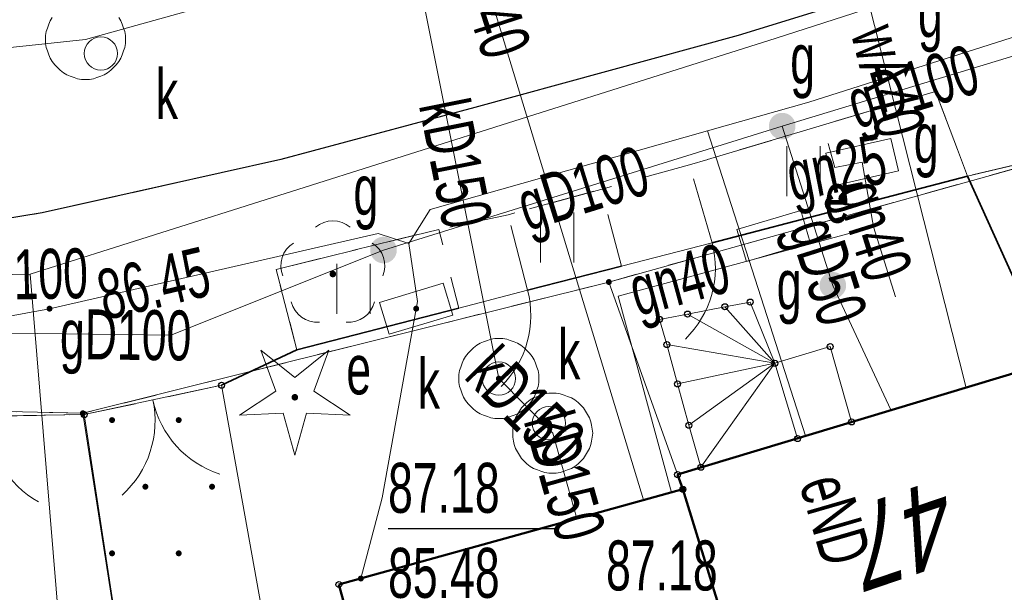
# Model space of a CAD drawing. Header units: metres. Extents: x 7504240 to 7504745, y 5782869 to 5783359.
# Tile 46 of 93: x 7504470 to 7504485, y 5782983 to 5782991. Entities that reach past the tile are written whole.
import ezdxf
from ezdxf.enums import TextEntityAlignment as Align

# ---------------------------------------------------------------- set-up
doc = ezdxf.new("R2010")
doc.units = ezdxf.units.M
doc.header["$MEASUREMENT"] = 0
for name, pattern in [('1.0_0.5', [1.5, 1, -0.5]), ('1.5_0.5', [2, 1.5, -0.5]), ('219-500', [0]), ('egug-500', [1, 0.5, -0.5]), ('otob_500', [0]), ('otof_500', [0])]:
    doc.linetypes.add(name, pattern=pattern)
doc.layers.get('0').update_dxf_attribs({"color": 2, "linetype": 'CONTINUOUS', "lineweight": 5})
for name, color, linetype in [('203-punkt graniczny', 7, 'CONTINUOUS'), ('218-kontur użytku gruntowego', 7, 'CONTINUOUS'), ('219-działka ewidencyjna', 7, 'CONTINUOUS'), ('312-budynek ewidencyjny', 7, 'CONTINUOUS'), ('352-schody', 7, 'CONTINUOUS'), ('Adres nieruchomości (na budynku)', 7, 'CONTINUOUS'), ('brama', 7, 'CONTINUOUS'), ('chodnik', 7, 'CONTINUOUS'), ('drzewo iglaste', 7, 'CONTINUOUS'), ('drzewo liściaste', 7, 'CONTINUOUS'), ('furtka', 7, 'CONTINUOUS'), ('jezdnia', 7, 'CONTINUOUS'), ('komora podziemna', 7, 'CONTINUOUS'), ('krawężnik', 7, 'CONTINUOUS'), ('ogrodzenie trwałe', 7, 'CONTINUOUS'), ('przewód elektroenergetyczny podziemny', 7, 'CONTINUOUS'), ('przewód elektroenergetyczny podziemny-Atr1', 7, 'CONTINUOUS'), ('przewód gazowy', 7, 'CONTINUOUS'), ('przewód gazowy-Atr1', 7, 'CONTINUOUS'), ('przewód kanalizacyjny', 7, 'CONTINUOUS'), ('przewód kanalizacyjny-Atr1', 7, 'CONTINUOUS'), ('przewód wodociągowy', 7, 'CONTINUOUS'), ('przewód wodociągowy-Atr1', 7, 'CONTINUOUS'), ('Punkt budynku', 7, 'CONTINUOUS'), ('rzędna', 7, 'CONTINUOUS'), ('rzędna-Atr2', 7, 'CONTINUOUS'), ('rzędna-Atr3', 7, 'CONTINUOUS'), ('szafa elektroenergetyczna lub kontener', 7, 'CONTINUOUS'), ('szafa elektroenergetyczna lub kontener-Atr17', 7, 'CONTINUOUS'), ('szafa gazowa lub kontener', 7, 'CONTINUOUS'), ('szafa gazowa lub kontener-Atr17', 7, 'CONTINUOUS'), ('trawnik', 7, 'CONTINUOUS'), ('wjazd do podziemia', 7, 'CONTINUOUS'), ('właz do komory lub kanału - okrągły', 7, 'CONTINUOUS'), ('właz do komory lub kanału - okrągły-Atr17', 7, 'CONTINUOUS'), ('zasuwa lub zawór', 7, 'CONTINUOUS'), ('zasuwa lub zawór-Atr17', 7, 'CONTINUOUS')]:
    doc.layers.add(name, color=color, linetype=linetype)
doc.styles.get("Standard").update_dxf_attribs({"font": 'Working1250', "width": 0.75})
doc.linetypes.add('902-500', pattern='A,3.75,0,[1,ksztalty.shx,S=0.5,R=0,X=0,Y=0],3.75', length=7.5)

# ---------------------------------------------------------------- blocks, each defined once
blk = doc.blocks.new('PW01')
at = {"linetype": 'Continuous', "lineweight": 13}
h = blk.add_hatch(color=0, dxfattribs=at)
edge = h.paths.add_edge_path()
edge.add_arc((0, 0), 0.045, 0, 360)
blk = doc.blocks.new('US22')
at = {"color": 0, "linetype": 'Continuous', "lineweight": 13}
blk.add_circle((0, 0), 0.25, dxfattribs=at)
blk = doc.blocks.new('OP011')
at = {"linetype": 'Continuous', "lineweight": 13}
h = blk.add_hatch(color=0, dxfattribs=at)
edge = h.paths.add_edge_path()
edge.add_arc((0, 0), 0.05, 0, 360)
at = {"color": 0, "linetype": 'Continuous', "lineweight": 13}
for p, q in [((-0.283, 0.093), (-0.512, 0.706)), ((-0.512, 0.706), (0, 0.299)), ((0, 0.299), (0.512, 0.706)), ((0.512, 0.706), (0.283, 0.093)), ((-0.828, -0.268), (-0.283, 0.093)), ((0.283, 0.093), (0.828, -0.268)), ((-0.175, -0.24), (-0.828, -0.268)), ((0, -0.87), (-0.175, -0.24)), ((0.175, -0.24), (0, -0.87)), ((0.828, -0.268), (0.175, -0.24))]:
    blk.add_line(p, q, dxfattribs=at)
blk = doc.blocks.new('OP021')
at = {"linetype": 'Continuous', "lineweight": 13}
h = blk.add_hatch(color=0, dxfattribs=at)
edge = h.paths.add_edge_path()
edge.add_arc((0, 0), 0.05, 0, 360)
at = {"color": 0, "linetype": 'Continuous', "lineweight": 13}
for centre, start, end in [((0, 0.4), 49.272, 130.728), ((-0.38, 0.124), 121.308, 202.548), ((0.38, 0.124), 337.452, 58.692), ((-0.235, -0.324), 193.221, 274.871), ((0.235, -0.324), 265.129, 346.779)]:
    blk.add_arc(centre, 0.4, start, end, dxfattribs=at)
blk = doc.blocks.new('US25')
at = {"linetype": 'Continuous', "lineweight": 0}
h = blk.add_hatch(color=0, dxfattribs=at)
edge = h.paths.add_edge_path()
edge.add_arc((0, 0), 0.2, 0, 360)
blk = doc.blocks.new('US18')
at = {"color": 0, "linetype": 'Continuous', "lineweight": 13}
for p, q in [((-0.5, -0.25), (-0.5, 0.25)), ((-0.5, 0.25), (0.5, 0.25)), ((0.5, -0.25), (0.5, 0.25)), ((-0.5, -0.25), (0.5, -0.25))]:
    blk.add_line(p, q, dxfattribs=at)
blk = doc.blocks.new('US20')
at = {"color": 0, "linetype": 'Continuous', "lineweight": 13}
for p, q in [((-0.5, -0.25), (-0.5, 0.25)), ((-0.5, 0.25), (0.5, 0.25)), ((0.5, -0.25), (0.5, 0.25)), ((-0.5, -0.25), (0.5, -0.25))]:
    blk.add_line(p, q, dxfattribs=at)
blk = doc.blocks.new('OK02')
at = {"color": 0, "linetype": 'Continuous', "lineweight": 0}
for centre, start, end in [((-1.5, 0), 0, 60), ((1.5, 0), 120, 180)]:
    blk.add_arc(centre, 1.5, start, end, dxfattribs=at)
blk = doc.blocks.new('OK04')
at = {"color": 0, "linetype": 'Continuous', "lineweight": 0}
blk.add_arc((1.5, 0.001), 1.5, 120, 180, dxfattribs=at)
blk = doc.blocks.new('TU04')
at = {"color": 0, "linetype": 'Continuous', "lineweight": 13}
for p, q in [((0, 0), (0, 0.75)), ((0.5, 0), (0.5, 0.75))]:
    blk.add_line(p, q, dxfattribs=at)
blk = doc.blocks.new('203')
at = {"linetype": 'Continuous', "lineweight": 0}
h = blk.add_hatch(color=0, dxfattribs=at)
edge = h.paths.add_edge_path()
edge.add_arc((0, 0), 0.045, 0, 360)
blk = doc.blocks.new('PUNKTBUD')
at = {"color": 0}
blk.add_circle((0, 0), 0.045, dxfattribs=at)
blk = doc.blocks.new('PW02')
at = {"linetype": 'Continuous', "lineweight": 13}
h = blk.add_hatch(color=0, dxfattribs=at)
edge = h.paths.add_edge_path()
edge.add_arc((0, 0), 0.045, 0, 360)

msp = doc.modelspace()

# ---------------------------------------------------------------- linework, layer by layer
at = {"layer": '218-kontur użytku gruntowego', "color": 3, "linetype": 'egug-500', "lineweight": 18, "flags": 128}
for points in [[(7504486.98, 5782989.67), (7504478.86, 5782987.4)], [(7504478.86, 5782987.4), (7504470.97, 5782985.43)], [(7504470.97, 5782985.43), (7504454.69, 5782985.79)]]:
    msp.add_lwpolyline(points, dxfattribs=at)
at = {"layer": '219-działka ewidencyjna', "color": 7, "linetype": '219-500', "lineweight": 18, "flags": 128}
for points in [[(7504478.86, 5782987.4), (7504486.98, 5782989.67)], [(7504470.97, 5782985.43), (7504478.86, 5782987.4)], [(7504478.86, 5782987.4), (7504479.97, 5782984.29)], [(7504470.97, 5782985.43), (7504454.69, 5782985.79)], [(7504476.39, 5782950.57), (7504470.97, 5782985.43)], [(7504479.97, 5782984.29), (7504482.74, 5782975.3)]]:
    msp.add_lwpolyline(points, dxfattribs=at)
at = {"layer": '312-budynek ewidencyjny', "color": 7, "linetype": 'Continuous', "lineweight": 50, "flags": 128}
for points in [[(7504485.5, 5782986.2), (7504479.89, 5782984.51)], [(7504479.89, 5782984.51), (7504479.97, 5782984.29)], [(7504479.97, 5782984.29), (7504474.81, 5782982.86)], [(7504479.97, 5782984.29), (7504482.74, 5782975.3)], [(7504482.74, 5782975.3), (7504479.97, 5782984.29)], [(7504474.81, 5782982.86), (7504475.76, 5782979.43)]]:
    msp.add_lwpolyline(points, dxfattribs=at)
at = {"layer": '352-schody', "color": 7, "linetype": 'Continuous', "lineweight": 18, "flags": 128}
for points in [[(7504480.98, 5782987.1), (7504480.6, 5782987.03), (7504481.35, 5782986.18)], [(7504480.98, 5782987.1), (7504480.6, 5782987.03), (7504481.35, 5782986.18)], [(7504480.04, 5782986.92), (7504479.62, 5782986.84), (7504479.73, 5782986.46), (7504481.35, 5782986.18)], [(7504480.04, 5782986.92), (7504479.62, 5782986.84), (7504479.73, 5782986.46), (7504481.35, 5782986.18)], [(7504480.6, 5782987.03), (7504480.04, 5782986.92), (7504481.35, 5782986.18)], [(7504480.6, 5782987.03), (7504480.04, 5782986.92), (7504481.35, 5782986.18)], [(7504481.35, 5782986.18), (7504479.73, 5782986.46), (7504479.89, 5782985.87)], [(7504481.35, 5782986.18), (7504479.73, 5782986.46), (7504479.89, 5782985.87)], [(7504481.69, 5782985.05), (7504482.5, 5782985.3), (7504482.18, 5782986.43), (7504481.35, 5782986.18)], [(7504481.69, 5782985.05), (7504482.5, 5782985.3), (7504482.18, 5782986.43), (7504481.35, 5782986.18)], [(7504481.35, 5782986.18), (7504479.89, 5782985.87), (7504480.06, 5782985.25)], [(7504481.35, 5782986.18), (7504479.89, 5782985.87), (7504480.06, 5782985.25)], [(7504481.35, 5782986.18), (7504480.06, 5782985.25), (7504480.24, 5782984.62)], [(7504481.35, 5782986.18), (7504480.06, 5782985.25), (7504480.24, 5782984.62)], [(7504481.35, 5782986.18), (7504480.24, 5782984.62), (7504481.69, 5782985.05)], [(7504481.35, 5782986.18), (7504480.24, 5782984.62), (7504481.69, 5782985.05)]]:
    msp.add_lwpolyline(points, close=True, dxfattribs=at)
at = {"layer": 'brama', "color": 7, "linetype": 'otob_500', "lineweight": 18, "flags": 128}
for points in [[(7504487.17, 5782989.68), (7504484.24, 5782988.99)], [(7504473.05, 5782985.85), (7504470.99, 5782985.41)], [(7504470.99, 5782985.41), (7504468.08, 5782985.36)]]:
    msp.add_lwpolyline(points, dxfattribs=at)
at = {"layer": 'chodnik', "color": 7, "linetype": '1.0_0.5', "lineweight": 18, "flags": 128}
msp.add_lwpolyline([(7504502.02, 5782998.51), (7504514.08, 5783003.77), (7504517.19, 5783005.17), (7504517.89, 5783003.61), (7504514.67, 5783001.95), (7504513.49, 5783001.38), (7504508.89, 5782999.32), (7504503.23, 5782996.96), (7504492.44, 5782992.9), (7504486.52, 5782990.94), (7504487.17, 5782989.68), (7504484.24, 5782988.99), (7504483.76, 5782990.26), (7504480.07, 5782989.16), (7504478.74, 5782988.79), (7504477.35, 5782988.41), (7504476.31, 5782988.19), (7504473.87, 5782987.59), (7504474.18, 5782986.38), (7504473.05, 5782985.85), (7504470.99, 5782985.41), (7504468.08, 5782985.36), (7504454.65, 5782985.8), (7504458.59, 5782987.02), (7504462.36, 5782987.31), (7504464.96, 5782987.62), (7504467.43, 5782987.96), (7504470.36, 5782988.44), (7504473.94, 5782989.24), (7504476.85, 5782990.02), (7504480.8, 5782991.1), (7504484.23, 5782992.16), (7504488.87, 5782993.68)], close=True, dxfattribs=at)
at = {"layer": 'furtka', "color": 7, "linetype": 'otof_500', "lineweight": 18, "flags": 128}
for points in [[(7504480.41, 5782987.99), (7504479.05, 5782987.64)], [(7504477.64, 5782987.28), (7504476.61, 5782987.01)]]:
    msp.add_lwpolyline(points, dxfattribs=at)
at = {"layer": 'jezdnia', "color": 7, "linetype": '1.5_0.5', "lineweight": 18, "flags": 128}
msp.add_lwpolyline([(7504577.831, 5783003.782), (7504558.98, 5783020.81), (7504558.19, 5783021.34), (7504557.01, 5783021.88), (7504555.95, 5783022.12), (7504554.68, 5783022.21), (7504552.44, 5783021.93), (7504550.87, 5783021.47), (7504550.03, 5783021.13), (7504542.66, 5783017.53), (7504537.48, 5783015.03), (7504523.13, 5783008.03), (7504517.19, 5783005.17), (7504514.08, 5783003.77), (7504502.02, 5782998.51), (7504488.87, 5782993.68), (7504484.23, 5782992.16), (7504480.8, 5782991.1), (7504476.85, 5782990.02), (7504473.94, 5782989.24), (7504470.36, 5782988.44), (7504467.43, 5782987.96), (7504464.96, 5782987.62), (7504462.36, 5782987.31), (7504458.59, 5782987.02), (7504449.03, 5782986.88), (7504442.13, 5782987.04), (7504437.74, 5782987.41), (7504430.56, 5782987.86), (7504427.73, 5782988.13), (7504424.96, 5782988.52), (7504413.65, 5782990.36), (7504405.37, 5782992.35), (7504396.6, 5782994.48), (7504380.09, 5782998.65), (7504378.7, 5782997.69), (7504375.03, 5782998.38), (7504374.88, 5783000.07), (7504368.43, 5783001.67), (7504353.45, 5783005.46), (7504353.03, 5783003.8), (7504350.27, 5783004.56), (7504350.7, 5783006.22), (7504338.73, 5783009.18), (7504327.02, 5783012.16), (7504317.39, 5783014.53), (7504311.06, 5783016.11), (7504310.08, 5783016.41), (7504309.45, 5783016.6), (7504308.89, 5783016.86), (7504307.34, 5783017.55), (7504306.48, 5783018.06), (7504305, 5783018.95), (7504300.2, 5783022.51), (7504296.41, 5783025.45), (7504290.27, 5783030.5), (7504289.3, 5783031.28), (7504288.43, 5783032.11), (7504287.13, 5783033.44), (7504286.42, 5783034.2), (7504285.74, 5783034.91), (7504285.14, 5783035.65), (7504284.47, 5783036.52), (7504283.9, 5783037.33), (7504282.84, 5783038.99), (7504282.4, 5783039.77), (7504281.96, 5783040.59), (7504281.75, 5783041.13), (7504281.47, 5783041.8), (7504281.28, 5783042.41), (7504281.2, 5783042.89), (7504280.37, 5783047.58), (7504276.97, 5783066.63), (7504274.5, 5783079.66), (7504273.59, 5783081.67), (7504272.03, 5783083.99), (7504270.85, 5783085.15), (7504269.08, 5783086.4), (7504267.35, 5783087.7), (7504266.48, 5783088.16), (7504264.89, 5783089.01), (7504263.28, 5783089.41), (7504262.39, 5783089.46), (7504261.52, 5783089.34), (7504260.42, 5783089.03), (7504259.51, 5783088.65), (7504258.89, 5783088.26), (7504258.31, 5783087.84), (7504257.46, 5783087.08), (7504256.96, 5783086.56), (7504256.52, 5783086.01), (7504256.18, 5783085.39), (7504254.9, 5783082.31), (7504255.4, 5783082.11), (7504255.2, 5783081.51), (7504254.64, 5783081.7), (7504250.768, 5783072.44)], dxfattribs=at)
msp.add_lwpolyline([(7504468.08, 5782985.36), (7504470.99, 5782985.41), (7504472.06, 5782978.41), (7504472.55, 5782975.3), (7504473.12, 5782972.06), (7504475.31, 5782957.54), (7504471.07, 5782956.83), (7504470.71, 5782956.83), (7504470.46, 5782965.9), (7504469.93, 5782965.89), (7504469.7, 5782966.85), (7504469.51, 5782967.69), (7504469.36, 5782968.33), (7504469.18, 5782969.1), (7504469.02, 5782982.91), (7504468.2, 5782982.71)], close=True, dxfattribs=at)
at = {"layer": 'komora podziemna', "color": 34, "linetype": 'Continuous', "lineweight": 18, "flags": 128}
msp.add_lwpolyline([(7504471.51, 5782991.37), (7504471.54, 5782991.32), (7504471.56, 5782991.27), (7504471.58, 5782991.21), (7504471.6, 5782991.16), (7504471.61, 5782991.1), (7504471.61, 5782991.04), (7504471.61, 5782990.98), (7504471.6, 5782990.92), (7504471.58, 5782990.87), (7504471.56, 5782990.81), (7504471.54, 5782990.76), (7504471.51, 5782990.71), (7504471.47, 5782990.66), (7504471.43, 5782990.62), (7504471.39, 5782990.58), (7504471.34, 5782990.54), (7504471.29, 5782990.51), (7504471.24, 5782990.49), (7504471.18, 5782990.47), (7504471.13, 5782990.45), (7504471.07, 5782990.44), (7504471.01, 5782990.44), (7504470.95, 5782990.44), (7504470.89, 5782990.45), (7504470.84, 5782990.47), (7504470.78, 5782990.49), (7504470.73, 5782990.51), (7504470.68, 5782990.54), (7504470.63, 5782990.58), (7504470.59, 5782990.62), (7504470.55, 5782990.66), (7504470.51, 5782990.71), (7504470.48, 5782990.76), (7504470.46, 5782990.81), (7504470.44, 5782990.87), (7504470.42, 5782990.92), (7504470.41, 5782990.98), (7504470.41, 5782991.04), (7504470.41, 5782991.1), (7504470.42, 5782991.16), (7504470.44, 5782991.21), (7504470.46, 5782991.27), (7504470.48, 5782991.32), (7504470.51, 5782991.37)], dxfattribs=at)
for points in [[(7504477.81, 5782985.95), (7504477.81, 5782985.89), (7504477.8, 5782985.83), (7504477.78, 5782985.78), (7504477.76, 5782985.72), (7504477.74, 5782985.67), (7504477.71, 5782985.62), (7504477.67, 5782985.57), (7504477.63, 5782985.53), (7504477.59, 5782985.49), (7504477.54, 5782985.45), (7504477.49, 5782985.42), (7504477.44, 5782985.4), (7504477.38, 5782985.38), (7504477.33, 5782985.36), (7504477.27, 5782985.35), (7504477.21, 5782985.35), (7504477.15, 5782985.35), (7504477.09, 5782985.36), (7504477.04, 5782985.38), (7504476.98, 5782985.4), (7504476.93, 5782985.42), (7504476.88, 5782985.45), (7504476.83, 5782985.49), (7504476.79, 5782985.53), (7504476.75, 5782985.57), (7504476.71, 5782985.62), (7504476.68, 5782985.67), (7504476.66, 5782985.72), (7504476.64, 5782985.78), (7504476.62, 5782985.83), (7504476.61, 5782985.89), (7504476.61, 5782985.95), (7504476.61, 5782986.01), (7504476.62, 5782986.07), (7504476.64, 5782986.12), (7504476.66, 5782986.18), (7504476.68, 5782986.23), (7504476.71, 5782986.28), (7504476.75, 5782986.33), (7504476.79, 5782986.37), (7504476.83, 5782986.41), (7504476.88, 5782986.45), (7504476.93, 5782986.48), (7504476.98, 5782986.5), (7504477.04, 5782986.52), (7504477.09, 5782986.54), (7504477.15, 5782986.55), (7504477.21, 5782986.55), (7504477.27, 5782986.55), (7504477.33, 5782986.54), (7504477.38, 5782986.52), (7504477.44, 5782986.5), (7504477.49, 5782986.48), (7504477.54, 5782986.45), (7504477.59, 5782986.41), (7504477.63, 5782986.37), (7504477.67, 5782986.33), (7504477.71, 5782986.28), (7504477.74, 5782986.23), (7504477.76, 5782986.18), (7504477.78, 5782986.12), (7504477.8, 5782986.07), (7504477.81, 5782986.01)], [(7504478.62, 5782985.13), (7504478.61, 5782985.07), (7504478.6, 5782985.01), (7504478.59, 5782984.96), (7504478.57, 5782984.9), (7504478.54, 5782984.85), (7504478.51, 5782984.8), (7504478.48, 5782984.75), (7504478.44, 5782984.71), (7504478.4, 5782984.67), (7504478.35, 5782984.63), (7504478.3, 5782984.6), (7504478.24, 5782984.58), (7504478.19, 5782984.56), (7504478.13, 5782984.54), (7504478.07, 5782984.53), (7504478.02, 5782984.53), (7504477.96, 5782984.53), (7504477.9, 5782984.54), (7504477.84, 5782984.56), (7504477.79, 5782984.58), (7504477.73, 5782984.6), (7504477.68, 5782984.63), (7504477.63, 5782984.67), (7504477.59, 5782984.71), (7504477.55, 5782984.75), (7504477.52, 5782984.8), (7504477.49, 5782984.85), (7504477.46, 5782984.9), (7504477.44, 5782984.96), (7504477.43, 5782985.01), (7504477.42, 5782985.07), (7504477.42, 5782985.13), (7504477.42, 5782985.19), (7504477.43, 5782985.25), (7504477.44, 5782985.3), (7504477.46, 5782985.36), (7504477.49, 5782985.41), (7504477.52, 5782985.46), (7504477.55, 5782985.51), (7504477.59, 5782985.55), (7504477.63, 5782985.59), (7504477.68, 5782985.63), (7504477.73, 5782985.66), (7504477.79, 5782985.68), (7504477.84, 5782985.7), (7504477.9, 5782985.72), (7504477.96, 5782985.73), (7504478.02, 5782985.73), (7504478.07, 5782985.73), (7504478.13, 5782985.72), (7504478.19, 5782985.7), (7504478.24, 5782985.68), (7504478.3, 5782985.66), (7504478.35, 5782985.63), (7504478.4, 5782985.59), (7504478.44, 5782985.55), (7504478.48, 5782985.51), (7504478.51, 5782985.46), (7504478.54, 5782985.41), (7504478.57, 5782985.36), (7504478.59, 5782985.3), (7504478.6, 5782985.25), (7504478.61, 5782985.19)]]:
    msp.add_lwpolyline(points, close=True, dxfattribs=at)
at = {"layer": 'krawężnik', "color": 7, "linetype": 'Continuous', "lineweight": 25, "flags": 128}
msp.add_lwpolyline([(7504517.19, 5783005.17), (7504514.08, 5783003.77), (7504502.02, 5782998.51), (7504488.87, 5782993.68), (7504484.23, 5782992.16), (7504480.8, 5782991.1), (7504476.85, 5782990.02), (7504473.94, 5782989.24), (7504470.36, 5782988.44), (7504467.43, 5782987.96), (7504464.96, 5782987.62), (7504462.36, 5782987.31), (7504458.59, 5782987.02), (7504449.03, 5782986.88), (7504442.13, 5782987.04), (7504437.74, 5782987.41), (7504430.56, 5782987.86), (7504427.73, 5782988.13), (7504424.96, 5782988.52), (7504413.65, 5782990.36), (7504405.37, 5782992.35), (7504396.6, 5782994.48), (7504380.09, 5782998.65)], dxfattribs=at)
at = {"layer": 'ogrodzenie trwałe', "color": 7, "linetype": '902-500', "lineweight": 35, "flags": 128}
for points in [[(7504480.41, 5782987.99), (7504484.24, 5782988.99)], [(7504484.24, 5782988.99), (7504485.5, 5782986.2)], [(7504477.64, 5782987.28), (7504479.05, 5782987.64)], [(7504473.05, 5782985.85), (7504474.18, 5782986.38), (7504476.61, 5782987.01)]]:
    msp.add_lwpolyline(points, dxfattribs=at)
at = {"layer": 'przewód elektroenergetyczny podziemny', "color": 1, "linetype": 'Continuous', "lineweight": 18, "flags": 128}
for points in [[(7504475.97, 5782987), (7504475.99, 5782987.11), (7504475.86, 5782987.98), (7504476.18, 5782988.49), (7504480.34, 5782989.67), (7504481.86, 5782990.1), (7504490.4, 5782992.82), (7504496.47, 5782994.76), (7504496.83, 5782994.51), (7504497.79, 5782993.48), (7504498.05, 5782993.48)], [(7504480.34, 5782989.67), (7504481.81, 5782985.09)], [(7504475.97, 5782987), (7504475.99, 5782987.11), (7504475.86, 5782987.98), (7504475.4, 5782988.13), (7504470.47, 5782987), (7504467.38, 5782986.43), (7504465.56, 5782986.55), (7504465.09, 5782986.53), (7504460.59, 5782986.29), (7504455.86, 5782986.39), (7504455.52, 5782986.24), (7504454.56, 5782986.07), (7504448.54, 5782985.48), (7504441.71, 5782985.42), (7504440.82, 5782985.19), (7504440.73, 5782984.05)], [(7504475.97, 5782987), (7504475.46, 5782984.16), (7504475.14, 5782982.95)]]:
    msp.add_lwpolyline(points, dxfattribs=at)
at = {"layer": 'przewód gazowy', "color": 52, "linetype": 'Continuous', "lineweight": 18, "flags": 128}
for points in [[(7504433.27, 5782987.46), (7504451.4, 5782987.28), (7504464.91, 5782987.42), (7504470.18, 5782987.52), (7504481.37, 5782991.06), (7504492.23, 5782994.56), (7504501.24, 5782997.45), (7504504.93, 5782999.15)], [(7504485.38, 5782990.93), (7504481.46, 5782989.74)], [(7504481.46, 5782989.74), (7504475.48, 5782987.88)], [(7504483.09, 5782985.48), (7504482.22, 5782987.35), (7504481.46, 5782989.74)], [(7504482.66, 5782989.2), (7504482.25, 5782989.12), (7504482.15, 5782989.48)], [(7504482.66, 5782989.2), (7504482.83, 5782988.23), (7504479, 5782987.19), (7504479.8, 5782984.24)], [(7504483.16, 5782987.18), (7504482.83, 5782988.23), (7504482.66, 5782989.2)], [(7504475.48, 5782987.88), (7504472.29, 5782986.6), (7504467.5, 5782986.66)], [(7504470.18, 5782987.52), (7504472.53, 5782959.06), (7504470.65, 5782959.17)]]:
    msp.add_lwpolyline(points, dxfattribs=at)
at = {"layer": 'przewód kanalizacyjny', "color": 34, "linetype": 'Continuous', "lineweight": 18, "flags": 128}
for points in [[(7504471.01, 5782991.04), (7504475.92, 5782992.41), (7504484.22, 5782994.78), (7504495.19, 5782997.78)], [(7504475.92, 5782992.41), (7504477.21, 5782985.95)], [(7504450.61, 5782988.95), (7504463.68, 5782990.26), (7504471.01, 5782991.04)], [(7504477.21, 5782985.95), (7504478.02, 5782985.13)], [(7504478.02, 5782985.13), (7504478.38, 5782983.85)]]:
    msp.add_lwpolyline(points, dxfattribs=at)
at = {"layer": 'przewód wodociągowy', "color": 5, "linetype": 'Continuous', "lineweight": 18, "flags": 128}
for points in [[(7504481.89, 5782995.03), (7504484.22, 5782985.81)], [(7504476.45, 5782993.75), (7504476.56, 5782993.41), (7504479.38, 5782984.13)]]:
    msp.add_lwpolyline(points, dxfattribs=at)
at = {"layer": 'rzędna-Atr2', "color": 7, "flags": 128}
msp.add_lwpolyline([(7504475.548, 5782983.703), (7504478.117, 5782983.703)], dxfattribs=at)
at = {"layer": 'trawnik', "color": 7, "linetype": '1.0_0.5', "lineweight": 18, "flags": 128}
for points in [[(7504480.41, 5782987.99), (7504480.07, 5782989.16), (7504483.76, 5782990.26), (7504484.24, 5782988.99)], [(7504477.64, 5782987.28), (7504477.35, 5782988.41), (7504478.74, 5782988.79), (7504479.05, 5782987.64)], [(7504474.18, 5782986.38), (7504473.87, 5782987.59), (7504476.31, 5782988.19), (7504476.61, 5782987.01)]]:
    msp.add_lwpolyline(points, close=True, dxfattribs=at)
at = {"layer": 'wjazd do podziemia', "color": 7, "linetype": 'Continuous', "lineweight": 18, "flags": 128}
msp.add_lwpolyline([(7504474.39, 5782979.05), (7504473.81, 5782981.15), (7504473.89, 5782981.17), (7504473.05, 5782985.85), (7504470.99, 5782985.41), (7504472.06, 5782978.41)], close=True, dxfattribs=at)

# ---------------------------------------------------------------- block references
at = {"layer": '203-punkt graniczny', "color": 7, "linetype": 'Continuous', "lineweight": 18}
for p in [(7504478.86, 5782987.4), (7504470.97, 5782985.43), (7504479.97, 5782984.29)]:
    msp.add_blockref('203', p, dxfattribs=at)
at = {"layer": 'brama', "color": 7, "linetype": 'Continuous', "lineweight": 18}
for p, rotation in [((7504472.02, 5782985.63), 192.057), ((7504469.535, 5782985.385), 180.984)]:
    msp.add_blockref('OK02', p, dxfattribs=dict(at, rotation=rotation))
at = {"layer": 'drzewo iglaste', "color": 94, "linetype": 'Continuous', "lineweight": 18}
msp.add_blockref('OP011', (7504474.15, 5782985.67), dxfattribs=at)
at = {"layer": 'drzewo liściaste', "color": 94, "linetype": 'Continuous', "lineweight": 18}
msp.add_blockref('OP021', (7504474.72, 5782987.52), dxfattribs=at)
at = {"layer": 'furtka', "color": 7, "linetype": 'Continuous', "lineweight": 18}
for p, rotation in [((7504480.41, 5782987.99), 194.432), ((7504477.64, 5782987.28), 194.689)]:
    msp.add_blockref('OK04', p, dxfattribs=dict(at, rotation=rotation))
at = {"layer": 'Punkt budynku', "color": 5, "linetype": 'Continuous', "lineweight": 18}
for p in [(7504480.6, 5782987.03), (7504480.98, 5782987.1), (7504480.04, 5782986.92), (7504479.62, 5782986.84), (7504479.73, 5782986.46), (7504482.18, 5782986.43), (7504481.35, 5782986.18), (7504473.05, 5782985.85), (7504479.89, 5782985.87), (7504470.99, 5782985.41), (7504480.06, 5782985.25), (7504482.5, 5782985.3), (7504481.69, 5782985.05), (7504479.89, 5782984.51), (7504480.24, 5782984.62), (7504479.97, 5782984.29), (7504474.81, 5782982.86)]:
    msp.add_blockref('PUNKTBUD', p, dxfattribs=at)
at = {"layer": 'rzędna', "color": 1, "linetype": 'Continuous', "lineweight": 18}
for p in [(7504470.47, 5782987), (7504475.97, 5782987), (7504475.14, 5782982.95)]:
    msp.add_blockref('PW01', p, dxfattribs=at)
at = {"layer": 'rzędna', "color": 34, "linetype": 'Continuous', "lineweight": 18}
for p in [(7504477.21, 5782985.95), (7504477.96, 5782985.28)]:
    msp.add_blockref('PW01', p, dxfattribs=at)
at = {"layer": 'szafa elektroenergetyczna lub kontener', "color": 1, "linetype": 'Continuous', "lineweight": 18}
for p, rotation in [((7504481.33, 5782988.09), 16.689), ((7504475.97, 5782987), 16.776)]:
    msp.add_blockref('US18', p, dxfattribs=dict(at, rotation=rotation))
at = {"layer": 'szafa gazowa lub kontener', "color": 52, "linetype": 'Continuous', "lineweight": 18, "rotation": 192.871}
msp.add_blockref('US20', (7504482.66, 5782989.2), dxfattribs=at)
at = {"layer": 'trawnik', "color": 7, "linetype": 'Continuous', "lineweight": 18}
for p in [(7504481.528, 5782988.691), (7504477.834, 5782987.693), (7504474.78, 5782986.923)]:
    msp.add_blockref('TU04', p, dxfattribs=at)
at = {"layer": 'wjazd do podziemia', "color": 7, "linetype": 'Continuous', "lineweight": 18}
for p in [(7504471.408, 5782985.328), (7504472.408, 5782985.328), (7504471.908, 5782984.328), (7504472.908, 5782984.328), (7504471.408, 5782983.328), (7504472.408, 5782983.328)]:
    msp.add_blockref('PW02', p, dxfattribs=at)
at = {"layer": 'właz do komory lub kanału - okrągły', "color": 7, "linetype": 'Continuous', "lineweight": 18}
for p in [(7504471.24, 5782990.83), (7504477.21, 5782985.95), (7504477.96, 5782985.28)]:
    msp.add_blockref('US22', p, dxfattribs=at)
at = {"layer": 'zasuwa lub zawór', "color": 52, "linetype": 'Continuous', "lineweight": 18}
for p, rotation in [((7504481.46, 5782989.74), 17.575), ((7504475.48, 5782987.88), 19.174), ((7504482.22, 5782987.35), 16.86199999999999)]:
    msp.add_blockref('US25', p, dxfattribs=dict(at, rotation=rotation))

# ---------------------------------------------------------------- texts
at = {"layer": 'Adres nieruchomości (na budynku)', "color": 7, "linetype": 'Continuous', "lineweight": 25, "oblique": 15, "width": 0.79}
msp.add_text('47', height=1.25, rotation=198.799, dxfattribs=at).set_placement((7504483.43, 5782983.66), align=Align.MIDDLE_CENTER)
at = {"layer": 'przewód elektroenergetyczny podziemny-Atr1', "color": 1, "width": 0.667}
msp.add_text('eND', height=0.75, rotation=286.195, dxfattribs=at).set_placement((7504482.26, 5782983.837), align=Align.MIDDLE_CENTER)
at = {"layer": 'przewód gazowy-Atr1', "color": 52, "width": 0.667}
for s, rotation, p in [('gD100', 16.887, (7504483.42, 5782990.335)), ('gn25', 11.041, (7504482.272, 5782989.124)), ('gD100', 17.278, (7504478.47, 5782988.81)), ('gn40', -72.553, (7504482.847, 5782988.175)), ('gD50', -72.36, (7504482.153, 5782987.562)), ('gn40', 15.192, (7504479.915, 5782987.439)), ('gD100', 1.108, (7504470.06, 5782987.515)), ('gD100', -0.718, (7504471.613, 5782986.608))]:
    msp.add_text(s, height=0.75, rotation=rotation, dxfattribs=at).set_placement(p, align=Align.MIDDLE_CENTER)
at = {"layer": 'przewód kanalizacyjny-Atr1', "color": 34, "width": 0.667}
for rotation, p in [(-78.707, (7504476.565, 5782989.18)), (-45.352, (7504477.615, 5782985.54)), (-74.291, (7504478.2, 5782984.49))]:
    msp.add_text('kD150', height=0.75, rotation=rotation, dxfattribs=at).set_placement(p, align=Align.MIDDLE_CENTER)
at = {"layer": 'przewód wodociągowy-Atr1', "color": 5, "width": 0.667}
for s, rotation, p in [('w40', 287.848, (7504477.161, 5782991.395)), ('wA40', -75.818, (7504483.055, 5782990.42))]:
    msp.add_text(s, height=0.75, rotation=rotation, dxfattribs=at).set_placement(p, align=Align.MIDDLE_CENTER)
at = {"layer": 'rzędna-Atr2', "color": 1, "width": 0.667}
msp.add_text('86.45', height=0.75, rotation=13.36, dxfattribs=at).set_placement((7504471.218, 5782987.19), align=Align.MIDDLE_LEFT)
at = {"layer": 'rzędna-Atr2', "color": 34, "width": 0.667}
for p in [(7504475.548, 5782983.711), (7504478.818, 5782982.546)]:
    msp.add_text('87.18', height=0.75, dxfattribs=at).set_placement(p, align=Align.BOTTOM_LEFT)
at = {"layer": 'rzędna-Atr3', "color": 34, "width": 0.667}
msp.add_text('85.48', height=0.75, dxfattribs=at).set_placement((7504475.548, 5782982.435), align=Align.BOTTOM_LEFT)
at = {"layer": 'szafa elektroenergetyczna lub kontener-Atr17', "color": 1, "width": 0.667}
for p in [(7504482.096, 5782988.666), (7504474.922, 5782986.089)]:
    msp.add_text('e', height=0.75, dxfattribs=at).set_placement(p, align=Align.MIDDLE_LEFT)
at = {"layer": 'szafa gazowa lub kontener-Atr17', "color": 52, "width": 0.667}
msp.add_text('g', height=0.75, dxfattribs=at).set_placement((7504483.433, 5782989.563), align=Align.MIDDLE_LEFT)
at = {"layer": 'właz do komory lub kanału - okrągły-Atr17', "color": 7, "width": 0.667}
for p in [(7504472.064, 5782990.22), (7504478.098, 5782986.315), (7504475.992, 5782985.875)]:
    msp.add_text('k', height=0.75, dxfattribs=at).set_placement(p, align=Align.MIDDLE_LEFT)
at = {"layer": 'zasuwa lub zawór-Atr17', "color": 52, "width": 0.667}
for p in [(7504483.497, 5782991.449), (7504481.581, 5782990.753), (7504475.029, 5782988.782), (7504481.378, 5782987.364)]:
    msp.add_text('g', height=0.75, dxfattribs=at).set_placement(p, align=Align.MIDDLE_LEFT)

doc.saveas('drawing.dxf')
